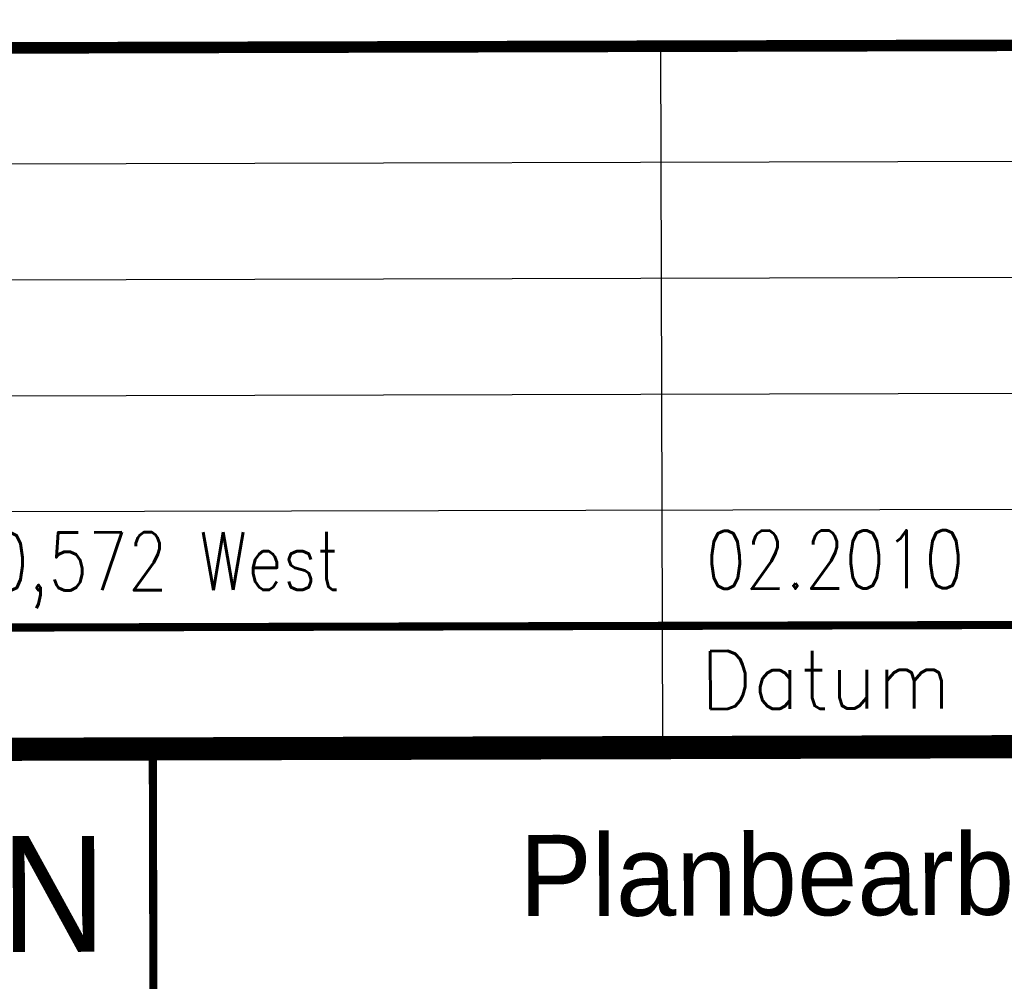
# Model space of a CAD drawing. Extents: x 0 to 1135, y 0 to 420.
# Tile 52 of 77: x 1051 to 1094, y 71 to 113. Entities that reach past the tile are written whole.
import ezdxf
from ezdxf.enums import TextEntityAlignment as Align

# ---------------------------------------------------------------- set-up
doc = ezdxf.new("R2010")
doc.units = 0
doc.header["$LTSCALE"] = 2
doc.header["$MEASUREMENT"] = 0
doc.linetypes.add('AUSGEZOGEN', pattern=[0])
doc.layers.add('FBRTOP', color=8, linetype='AUSGEZOGEN')
doc.layers.add('LEGENDE', color=7, linetype='AUSGEZOGEN')
doc.styles.add('ROMANS', font='romans.shx', dxfattribs={"width": 0.8})
doc.styles.add('UNIR-H', font='unir_h.shx', dxfattribs={"width": 0.8})

msp = doc.modelspace()

# ---------------------------------------------------------------- linework, layer by layer
at = {"layer": 'FBRTOP'}
for points in [[(661.143, 179.109, 0.000001), (685.944, 183.769, 0.000098)], [(499.488, 151.305, 0.000004), (556.365, 151.37, 0.000067)], [(700.607, 186.532, -0.000002), (715, 189.244, -0.000023), (729.209, 191.92, -0.000019), (746.049, 195.09, -0.003046), (758.195, 197.3, -0.001835), (778.389, 200.77, -0.001761), (792.757, 203.133, -0.001618), (808.406, 205.598, -0.001558), (824.253, 207.991, -0.002937), (832.67, 209.185, -0.002359), (841.112, 210.291, 0.001751), (852.488, 211.768, 0.001051), (869.84, 214.119, 0.001274), (884.149, 216.126, 0.002508), (897.81, 218.148, 0.001818), (916.634, 221.1, 0.001623), (931.317, 223.506, 0.000181), (932.745, 223.745, 0.000846)]]:
    msp.add_lwpolyline(points, format="xyb", dxfattribs=at)
at = {"layer": 'LEGENDE'}
for p, q in [((1079.236, 81.406), (1079.159, 111.406)), ((959.172, 106.098), (1124.171, 106.522)), ((959.185, 101.098), (1124.184, 101.522)), ((959.197, 96.098), (1124.197, 96.522)), ((959.21, 91.098), (1124.21, 91.522))]:
    msp.add_line(p, q, dxfattribs=at)
for points, const_width in [([(1124.158, 111.522), (959.159, 111.098)], 0.5), ([(959.223, 86.098), (1124.223, 86.522)], 0.35), ([(959.236, 81.098), (1124.235, 81.522)], 0.5), ([(1124.487, 81.023), (958.987, 80.598)], 0.5), ([(1057.417, 10.85), (1057.237, 80.85)], 0.35)]:
    msp.add_lwpolyline(points, dxfattribs=dict(at, const_width=const_width))

# ---------------------------------------------------------------- texts
at = {"layer": 'LEGENDE', "style": 'ROMANS', "width": 0.8}
for s, p in [('Änderung des Entwässerungssystems bei km 400,572 West', (984.423, 87.758)), ('02.2010', (1081.1, 88.006))]:
    msp.add_text(s, height=2.5, rotation=0.1472, dxfattribs=at).set_placement(p)
at = {"layer": 'LEGENDE', "style": 'ROMANS'}
msp.add_text('Datum', height=2.5, rotation=0.1472, dxfattribs=at).set_placement((1080.864, 82.82))
at = {"layer": 'LEGENDE', "style": 'UNIR-H', "width": 0.895858}
msp.add_text('BAB A9 NÜRNBERG-MÜNCHEN', height=5, rotation=0.1567, dxfattribs=at).set_placement((961.227, 72.094), (1055.232, 72.351), align=Align.FIT)
at = {"layer": 'LEGENDE', "style": 'UNIR-H'}
msp.add_text('Planbearbeitung:', height=3.5, rotation=0.1472, dxfattribs=at).set_placement((1090.755, 73.936), align=Align.CENTER)

doc.saveas('drawing.dxf')
